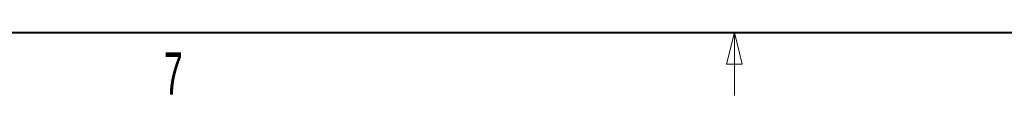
# Model space of a CAD drawing. Header units: millimetres. Extents: x 19 to 844, y 7 to 552.
# Tile 2 of 49: x 148 to 242, y 7 to 13. Entities that reach past the tile are written whole.
import ezdxf

# ---------------------------------------------------------------- set-up
doc = ezdxf.new("R2010")
doc.units = ezdxf.units.MM
doc.styles.add('SLDTEXTSTYLE1', font='TXT', dxfattribs={"width": 0.605})

msp = doc.modelspace()

# ---------------------------------------------------------------- linework, layer by layer
at = {"color": 7, "linetype": 'Continuous', "lineweight": 40}
msp.add_line((25.4, 12.7), (838.2, 12.7), dxfattribs=at)
at = {"color": 7, "linetype": 'Continuous', "lineweight": 0}
for p, q in [((215.9, 12.7), (215.15, 9.7)), ((215.9, 12.7), (215.9, 6.7)), ((215.9, 12.7), (216.65, 9.7)), ((216.65, 9.7), (215.15, 9.7))]:
    msp.add_line(p, q, dxfattribs=at)

# ---------------------------------------------------------------- texts
at = {"color": 7, "linetype": 'Continuous', "lineweight": 0, "insert": (162.6588, 10.8024), "char_height": 4, "attachment_point": 2, "style": 'SLDTEXTSTYLE1'}
msp.add_mtext('7', dxfattribs=at)

doc.saveas('drawing.dxf')
